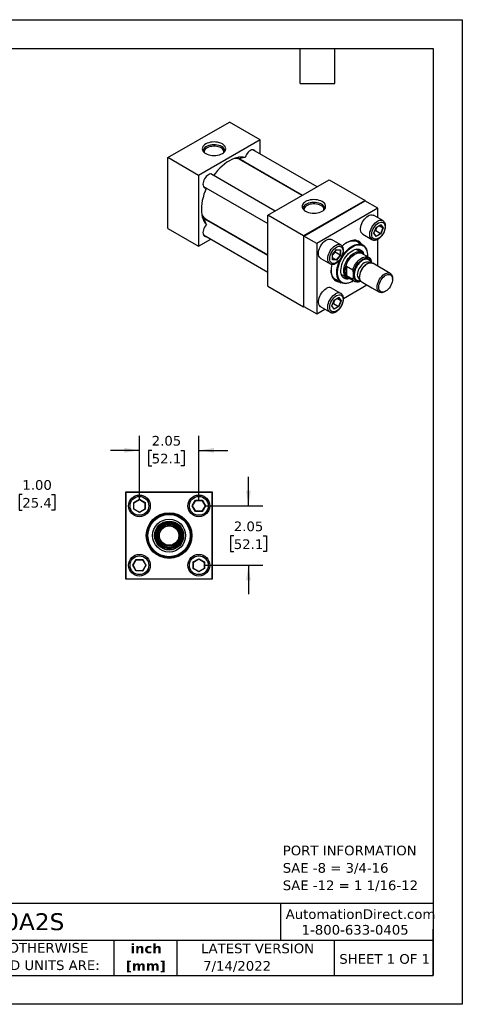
# Model space of a CAD drawing. Header units: inches. Extents: x 0 to 44, y 0 to 34.
# Tile 3 of 3: x 28.7 to 44, y 0 to 34. Entities that reach past the tile are written whole.
import ezdxf

# ---------------------------------------------------------------- set-up
doc = ezdxf.new("R2010")
doc.units = ezdxf.units.IN
doc.header["$LTSCALE"] = 4
doc.header["$MEASUREMENT"] = 0
doc.linetypes.add('SLD-Solid', pattern=[0])
doc.layers.add('DIMENSIONS', color=140, linetype='SLD-Solid', lineweight=25)
doc.layers.add('TEXT', color=140, linetype='SLD-Solid', lineweight=25)
doc.styles.add('SLDTEXTSTYLE0', font='VERDANA.TTF')
doc.styles.add('SLDTEXTSTYLE1', font='VERDANAB.TTF')
doc.dimstyles.new('SLDDIMSTYLE2', dxfattribs={"dimtxt": 0.339844, "dimasz": 0.52, "dimexe": 0, "dimexo": 0.0625, "dimgap": 0.084961, "dimtad": 0, "dimtih": 1, "dimtoh": 1, "dimrnd": 1e-09, "dimzin": 12, "dimdsep": 46, "dimtxsty": 'SLDTEXTSTYLE0', "dimsah": 1, "dimcen": 0.09, "dimadec": 0, "dimazin": 3, "dimtfac": 1, "dimtmove": 0, "dimatfit": 0, "dimfxl": 0, "dimfrac": 2, "dimtolj": 1, "dimtzin": 12, "dimarcsym": 0})
doc.dimstyles.new('SLDDIMSTYLE3', dxfattribs={"dimtxt": 0.339844, "dimasz": 0.52, "dimexe": 0, "dimexo": 0.0625, "dimgap": 0.084961, "dimtad": 0, "dimtih": 1, "dimtoh": 1, "dimrnd": 1e-09, "dimzin": 4, "dimdsep": 46, "dimtxsty": 'SLDTEXTSTYLE0', "dimsah": 1, "dimcen": 0.09, "dimadec": 0, "dimazin": 1, "dimtfac": 1, "dimtmove": 0, "dimatfit": 0, "dimfxl": 0, "dimfrac": 2, "dimtolj": 1, "dimtzin": 12, "dimarcsym": 0})

# ---------------------------------------------------------------- blocks, each defined once
blk = doc.blocks.new('SW_NOTE_0')
at = {"layer": 'TEXT', "color": 0, "char_height": 0.33333, "attachment_point": 1, "style": 'SLDTEXTSTYLE0'}
for s, insert in [('PORT INFORMATION', (0, 0.423)), ('SAE -8 = 3/4-16', (0, -0.179)), ('SAE -12 = 1 1/16-12', (0, -0.78))]:
    blk.add_mtext(s, dxfattribs=dict(at, insert=insert))
blk = doc.blocks.new('SW_NOTE_0_1')
at = {"layer": 'TEXT', "color": 0, "char_height": 0.3333, "attachment_point": 2, "style": 'SLDTEXTSTYLE1'}
for s, insert in [('inch', (0.5, 0.423)), ('[mm]', (0.489, -0.179))]:
    blk.add_mtext(s, dxfattribs=dict(at, insert=insert))
blk = doc.blocks.new('SW_NOTE_0_2')
at = {"layer": 'TEXT', "color": 0, "char_height": 0.33333, "attachment_point": 1, "style": 'SLDTEXTSTYLE0'}
for s, insert in [('UNLESS OTHERWISE ', (0, 0.423)), ('SPECIFIED UNITS ARE:', (0, -0.179))]:
    blk.add_mtext(s, dxfattribs=dict(at, insert=insert))
blk = doc.blocks.new('_D_4')
at = {"layer": 'DIMENSIONS'}
for p, q in [((28.204, 17.602), (27.204, 17.602)), ((27.204, 17.602), (27.204, 16.687)), ((28.817, 17.602), (28.703, 17.602)), ((28.703, 17.602), (28.703, 17.062)), ((29.827, 17.602), (29.941, 17.602)), ((29.941, 17.602), (29.941, 17.062)), ((28.703, 17.062), (28.817, 17.062)), ((29.941, 17.062), (29.827, 17.062)), ((22.39, 16.687), (25.189, 16.687)), ((25.429, 16.687), (27.704, 16.687)), ((22.39, 15.687), (25.189, 15.687)), ((25.429, 15.687), (27.704, 15.687)), ((27.204, 15.687), (27.204, 14.687))]:
    blk.add_line(p, q, dxfattribs=at)
for points in [[(27.204, 16.687), (27.284, 17.207), (27.124, 17.207)], [(27.204, 15.687), (27.124, 15.167), (27.284, 15.167)]]:
    blk.add_solid(points, dxfattribs=at)
at = {"layer": 'DIMENSIONS', "char_height": 0.3333, "attachment_point": 1, "style": 'SLDTEXTSTYLE0'}
for s, insert in [('1.00', (28.817, 18.101)), ('25.4', (28.817, 17.485))]:
    blk.add_mtext(s, dxfattribs=dict(at, insert=insert))
blk = doc.blocks.new('_D_6')
at = {"layer": 'DIMENSIONS'}
for p, q in [((32.858, 17.412), (32.858, 19.629)), ((34.908, 17.412), (34.908, 19.629)), ((32.858, 19.129), (31.858, 19.129)), ((33.282, 19.129), (33.168, 19.129)), ((33.168, 19.129), (33.168, 18.589)), ((34.292, 19.129), (34.406, 19.129)), ((34.406, 19.129), (34.406, 18.589)), ((34.908, 19.129), (35.908, 19.129)), ((33.168, 18.589), (33.282, 18.589)), ((34.406, 18.589), (34.292, 18.589))]:
    blk.add_line(p, q, dxfattribs=at)
for points in [[(32.858, 19.129), (32.338, 19.209), (32.338, 19.049)], [(34.908, 19.129), (35.428, 19.049), (35.428, 19.209)]]:
    blk.add_solid(points, dxfattribs=at)
at = {"layer": 'DIMENSIONS', "char_height": 0.3333, "attachment_point": 1, "style": 'SLDTEXTSTYLE0'}
for s, insert in [('2.05', (33.282, 19.628)), ('52.1', (33.282, 19.012))]:
    blk.add_mtext(s, dxfattribs=dict(at, insert=insert))
blk = doc.blocks.new('_D_7')
at = {"layer": 'DIMENSIONS'}
for p, q in [((36.62, 17.212), (36.62, 18.212)), ((35.108, 17.212), (37.12, 17.212)), ((36.115, 16.172), (36.001, 16.172)), ((36.001, 16.172), (36.001, 15.632)), ((37.125, 16.172), (37.239, 16.172)), ((37.239, 16.172), (37.239, 15.632)), ((36.001, 15.632), (36.115, 15.632)), ((37.239, 15.632), (37.125, 15.632)), ((35.108, 15.162), (37.12, 15.162)), ((36.62, 15.162), (36.62, 14.162))]:
    blk.add_line(p, q, dxfattribs=at)
for points in [[(36.62, 17.212), (36.7, 17.732), (36.54, 17.732)], [(36.62, 15.162), (36.54, 14.642), (36.7, 14.642)]]:
    blk.add_solid(points, dxfattribs=at)
at = {"layer": 'DIMENSIONS', "char_height": 0.3333, "attachment_point": 1, "style": 'SLDTEXTSTYLE0'}
for s, insert in [('2.05', (36.115, 16.672)), ('52.1', (36.115, 16.056))]:
    blk.add_mtext(s, dxfattribs=dict(at, insert=insert))

msp = doc.modelspace()

# ---------------------------------------------------------------- linework, layer by layer
at = {"color": 7, "linetype": 'SLD-Solid'}
for p, q in [((0, 34), (44, 34)), ((44, 34), (44, 0)), ((44, 0), (0, 0))]:
    msp.add_line(p, q, dxfattribs=at)
for p, q in [((33.842, 29.237), (35.963, 30.462)), ((37.024, 29.849), (35.963, 30.462)), ((37.024, 29.849), (34.902, 28.625)), ((37.024, 29.362), (37.024, 29.849)), ((38.988, 28.228), (36.768, 29.51)), ((33.842, 26.787), (33.842, 29.237)), ((34.902, 28.625), (33.842, 29.237)), ((36.333, 29.184), (38.488, 27.94)), ((38.476, 27.933), (36.358, 29.155)), ((36.457, 29.098), (36.416, 29.136)), ((34.902, 28.625), (34.902, 26.175)), ((37.539, 27.391), (35.319, 28.673)), ((36.895, 28.846), (36.89, 28.862)), ((37.024, 28.771), (37.024, 28.785)), ((35.069, 28.24), (37.289, 26.958)), ((37.289, 27.247), (39.41, 28.472)), ((39.41, 28.472), (40.648, 27.757)), ((40.648, 27.757), (38.526, 26.533)), ((38.533, 26.529), (40.64, 27.745)), ((41.082, 27.49), (40.64, 27.745)), ((40.648, 27.741), (40.648, 27.757)), ((37.289, 24.798), (37.289, 27.247)), ((38.526, 26.533), (37.289, 27.247)), ((41.082, 27.49), (38.975, 26.274)), ((41.259, 27.062), (40.941, 27.245)), ((41.082, 27.164), (41.082, 27.49)), ((37.289, 25.862), (35.134, 27.106)), ((35.171, 27.099), (37.289, 25.876)), ((35.216, 27.058), (35.27, 27.041)), ((41.027, 26.83), (41.187, 26.922)), ((41.028, 26.828), (41.183, 26.917)), ((41.255, 26.808), (41.124, 26.883)), ((41.179, 26.915), (41.255, 26.808)), ((41.187, 26.922), (41.267, 26.809)), ((33.842, 26.787), (34.902, 26.175)), ((35.069, 26.566), (37.289, 25.285)), ((35.69, 26.785), (35.707, 26.789)), ((35.824, 26.707), (35.836, 26.714)), ((38.526, 26.533), (38.526, 24.083)), ((38.975, 26.274), (38.533, 26.529)), ((38.533, 24.095), (38.533, 26.529)), ((40.566, 26.596), (40.884, 26.412)), ((40.947, 26.624), (41.027, 26.83)), ((41.027, 26.511), (40.947, 26.624)), ((40.95, 26.627), (41.028, 26.828)), ((41.027, 26.521), (40.951, 26.629)), ((41.011, 26.708), (40.977, 26.695)), ((41.178, 26.611), (41.011, 26.708)), ((41.178, 26.611), (41.025, 26.523)), ((41.187, 26.603), (41.027, 26.511)), ((41.255, 26.808), (41.178, 26.611)), ((41.267, 26.809), (41.187, 26.603)), ((34.902, 26.175), (35.324, 26.419)), ((38.975, 26.274), (38.975, 23.84)), ((39.81, 26.225), (39.492, 26.409)), ((40.571, 26.218), (40.327, 26.359)), ((40.884, 26.412), (40.882, 26.414)), ((41.082, 25.49), (41.082, 26.421)), ((39.519, 25.892), (39.658, 26.064)), ((39.519, 25.708), (39.519, 25.892)), ((39.522, 25.892), (39.656, 26.06)), ((39.522, 25.714), (39.522, 25.893)), ((39.611, 26.003), (39.617, 25.968)), ((39.784, 25.871), (39.617, 25.968)), ((39.784, 25.871), (39.652, 25.706)), ((39.655, 26.059), (39.787, 26.047)), ((39.658, 26.064), (39.796, 26.052)), ((39.796, 25.867), (39.658, 25.695)), ((39.784, 26.047), (39.784, 25.871)), ((39.796, 26.052), (39.796, 25.867)), ((40.513, 25.963), (40.326, 26.071)), ((40.773, 25.794), (40.536, 25.931)), ((40.726, 25.858), (40.726, 25.874)), ((39.117, 25.759), (39.435, 25.575)), ((39.658, 25.695), (39.519, 25.708)), ((39.652, 25.706), (39.522, 25.781)), ((39.652, 25.706), (39.522, 25.718)), ((40.722, 25.571), (40.692, 25.554)), ((40.801, 25.603), (40.778, 25.616)), ((41.514, 25.241), (40.91, 25.59)), ((39.826, 25.205), (40.013, 25.097)), ((39.963, 25.222), (39.963, 25.419)), ((40.007, 25.49), (40.222, 25.366)), ((40.007, 25.49), (40.007, 25.152)), ((40.25, 25.116), (40.25, 25.245)), ((39.577, 25.06), (39.822, 24.919)), ((39.901, 24.375), (40.707, 24.84)), ((40.222, 25.027), (40.007, 25.152)), ((40.052, 25.093), (40.289, 24.956)), ((40.196, 24.957), (40.211, 24.965)), ((40.446, 25.041), (40.469, 25.028)), ((40.457, 25.147), (40.457, 25.112)), ((40.535, 24.94), (41.139, 24.591)), ((40.566, 24.922), (40.561, 24.925)), ((40.566, 24.922), (40.884, 24.738)), ((41.592, 25.037), (41.592, 25.069)), ((37.289, 24.798), (38.526, 24.083)), ((39.81, 24.551), (39.492, 24.735)), ((39.81, 24.551), (39.812, 24.549)), ((40.884, 24.738), (40.88, 24.741)), ((41.327, 24.61), (41.355, 24.626)), ((39.498, 24.114), (39.578, 24.319)), ((39.501, 24.116), (39.579, 24.317)), ((39.561, 24.197), (39.527, 24.185)), ((39.561, 24.197), (39.729, 24.1)), ((39.578, 24.319), (39.737, 24.411)), ((39.578, 24.317), (39.733, 24.406)), ((39.805, 24.297), (39.675, 24.373)), ((39.805, 24.297), (39.729, 24.1)), ((39.73, 24.404), (39.805, 24.297)), ((39.737, 24.411), (39.817, 24.298)), ((39.817, 24.298), (39.737, 24.092)), ((38.526, 24.083), (38.54, 24.091)), ((38.533, 24.095), (38.975, 23.84)), ((38.975, 23.84), (39.258, 24.003)), ((39.117, 24.085), (39.435, 23.901)), ((39.578, 24), (39.498, 24.114)), ((39.577, 24.01), (39.501, 24.118)), ((39.729, 24.1), (39.576, 24.012)), ((39.737, 24.092), (39.578, 24)), ((32.383, 17.687), (32.383, 14.687)), ((35.383, 17.687), (32.383, 17.687)), ((35.383, 14.687), (35.383, 17.687)), ((32.393, 17.677), (32.393, 14.697)), ((35.373, 17.677), (32.393, 17.677)), ((32.662, 17.325), (32.858, 17.438)), ((32.67, 17.32), (32.858, 17.428)), ((32.858, 17.438), (33.053, 17.325)), ((32.858, 17.438), (32.858, 17.428)), ((32.858, 17.428), (33.045, 17.32)), ((34.682, 17.212), (34.795, 17.407)), ((34.691, 17.212), (34.8, 17.399)), ((34.795, 17.407), (35.021, 17.407)), ((34.8, 17.399), (34.795, 17.407)), ((34.8, 17.399), (35.016, 17.399)), ((35.021, 17.407), (35.016, 17.399)), ((35.016, 17.399), (35.124, 17.212)), ((35.021, 17.407), (35.134, 17.212)), ((35.373, 14.697), (35.373, 17.677)), ((32.662, 17.099), (32.662, 17.325)), ((32.662, 17.325), (32.67, 17.32)), ((32.67, 17.103), (32.662, 17.099)), ((32.858, 16.986), (32.662, 17.099)), ((32.67, 17.103), (32.67, 17.32)), ((32.858, 16.995), (32.67, 17.103)), ((33.045, 17.103), (32.858, 16.995)), ((33.053, 17.099), (32.858, 16.986)), ((33.053, 17.325), (33.045, 17.32)), ((33.045, 17.32), (33.045, 17.103)), ((33.053, 17.099), (33.045, 17.103)), ((33.053, 17.325), (33.053, 17.099)), ((34.795, 17.016), (34.682, 17.212)), ((34.682, 17.212), (34.691, 17.212)), ((34.8, 17.024), (34.691, 17.212)), ((34.795, 17.016), (34.8, 17.024)), ((35.021, 17.016), (34.795, 17.016)), ((35.016, 17.024), (34.8, 17.024)), ((35.124, 17.212), (35.016, 17.024)), ((35.021, 17.016), (35.016, 17.024)), ((35.134, 17.212), (35.021, 17.016)), ((35.134, 17.212), (35.124, 17.212)), ((32.858, 16.986), (32.858, 16.995)), ((33.414, 16.066), (33.414, 16.307)), ((33.445, 16.108), (33.445, 16.266)), ((34.32, 16.266), (34.32, 16.108)), ((34.352, 16.307), (34.352, 16.066)), ((32.632, 15.162), (32.745, 15.357)), ((32.641, 15.162), (32.75, 15.349)), ((32.745, 15.357), (32.971, 15.357)), ((32.745, 15.357), (32.75, 15.349)), ((32.75, 15.349), (32.966, 15.349)), ((32.971, 15.357), (32.966, 15.349)), ((32.966, 15.349), (33.074, 15.162)), ((32.971, 15.357), (33.084, 15.162)), ((34.712, 15.275), (34.908, 15.388)), ((34.72, 15.27), (34.908, 15.378)), ((34.908, 15.388), (35.103, 15.275)), ((34.908, 15.388), (34.908, 15.378)), ((34.908, 15.378), (35.095, 15.27)), ((32.745, 14.966), (32.632, 15.162)), ((32.632, 15.162), (32.641, 15.162)), ((32.75, 14.974), (32.641, 15.162)), ((32.745, 14.966), (32.75, 14.974)), ((32.971, 14.966), (32.745, 14.966)), ((32.966, 14.974), (32.75, 14.974)), ((33.074, 15.162), (32.966, 14.974)), ((32.966, 14.974), (32.971, 14.966)), ((33.084, 15.162), (32.971, 14.966)), ((33.084, 15.162), (33.074, 15.162)), ((34.712, 15.049), (34.712, 15.275)), ((34.712, 15.275), (34.72, 15.27)), ((34.712, 15.049), (34.72, 15.053)), ((34.908, 14.936), (34.712, 15.049)), ((34.72, 15.053), (34.72, 15.27)), ((34.908, 14.945), (34.72, 15.053)), ((35.095, 15.053), (34.908, 14.945)), ((35.103, 15.049), (34.908, 14.936)), ((35.095, 15.27), (35.103, 15.275)), ((35.095, 15.27), (35.095, 15.053)), ((35.103, 15.049), (35.095, 15.053)), ((35.103, 15.275), (35.103, 15.049)), ((32.383, 14.687), (35.383, 14.687)), ((32.393, 14.697), (35.373, 14.697)), ((34.908, 14.936), (34.908, 14.945))]:
    msp.add_line(p, q)
at = {"flags": 128}
for points in [[(35.72, 29.709), (35.671, 29.733), (35.617, 29.752), (35.558, 29.766), (35.496, 29.774), (35.433, 29.777), (35.369, 29.774), (35.307, 29.766), (35.249, 29.752), (35.194, 29.733), (35.146, 29.709), (35.105, 29.681), (35.071, 29.65), (35.047, 29.616), (35.032, 29.58), (35.027, 29.543), (35.032, 29.507), (35.047, 29.471), (35.071, 29.437), (35.105, 29.406), (35.146, 29.378), (35.194, 29.354), (35.249, 29.335), (35.307, 29.321), (35.369, 29.312), (35.433, 29.309), (35.496, 29.312), (35.558, 29.321), (35.617, 29.335), (35.671, 29.354), (35.72, 29.378), (35.761, 29.406), (35.794, 29.437), (35.818, 29.471), (35.833, 29.507), (35.838, 29.543), (35.833, 29.58), (35.818, 29.616), (35.794, 29.65), (35.761, 29.681), (35.72, 29.709)], [(35.701, 29.616), (35.654, 29.639), (35.602, 29.657), (35.545, 29.67), (35.486, 29.678), (35.425, 29.68), (35.365, 29.677), (35.306, 29.668), (35.25, 29.653), (35.199, 29.634), (35.154, 29.61), (35.117, 29.582), (35.087, 29.551), (35.067, 29.518), (35.056, 29.484), (35.054, 29.46)], [(35.676, 29.573), (35.631, 29.595), (35.581, 29.612), (35.526, 29.624), (35.469, 29.63), (35.411, 29.631), (35.353, 29.626), (35.298, 29.616), (35.246, 29.6), (35.2, 29.579), (35.161, 29.554), (35.129, 29.526), (35.106, 29.495), (35.093, 29.462), (35.089, 29.429), (35.09, 29.418)], [(36.513, 29.247), (36.443, 29.258), (36.368, 29.259), (36.291, 29.251), (36.211, 29.234), (36.13, 29.207), (36.047, 29.172), (35.963, 29.128), (35.88, 29.075), (35.797, 29.015), (35.715, 28.947), (35.635, 28.872), (35.558, 28.791), (35.484, 28.704), (35.417, 28.617)], [(36.858, 29.458), (36.844, 29.478), (36.821, 29.498), (36.792, 29.508), (36.759, 29.509), (36.724, 29.501), (36.687, 29.484), (36.65, 29.458), (36.615, 29.425), (36.582, 29.385), (36.554, 29.342), (36.53, 29.295), (36.513, 29.247)], [(35.408, 28.622), (35.396, 28.64), (35.373, 28.66), (35.344, 28.671), (35.312, 28.673), (35.276, 28.665), (35.239, 28.648), (35.203, 28.623), (35.167, 28.59), (35.134, 28.551), (35.106, 28.507), (35.082, 28.461), (35.065, 28.413), (35.054, 28.366), (35.051, 28.321), (35.054, 28.281), (35.066, 28.246), (35.083, 28.219), (35.107, 28.2), (35.136, 28.19), (35.158, 28.188)], [(35.167, 28.184), (35.124, 28.082), (35.086, 27.974), (35.054, 27.866), (35.029, 27.76), (35.011, 27.655), (35.001, 27.553), (34.997, 27.455), (35.001, 27.36), (35.011, 27.271), (35.029, 27.187), (35.054, 27.109), (35.086, 27.038), (35.124, 26.974), (35.169, 26.918)], [(39.166, 27.719), (39.118, 27.743), (39.064, 27.762), (39.005, 27.776), (38.943, 27.785), (38.88, 27.787), (38.816, 27.785), (38.754, 27.776), (38.696, 27.762), (38.641, 27.743), (38.593, 27.719), (38.552, 27.691), (38.518, 27.66), (38.494, 27.626), (38.479, 27.59), (38.474, 27.553), (38.479, 27.517), (38.494, 27.481), (38.518, 27.447), (38.552, 27.416), (38.593, 27.388), (38.641, 27.364), (38.696, 27.345), (38.754, 27.331), (38.816, 27.322), (38.88, 27.319), (38.943, 27.322), (39.005, 27.331), (39.064, 27.345), (39.118, 27.364), (39.166, 27.388), (39.208, 27.416), (39.241, 27.447), (39.265, 27.481), (39.28, 27.517), (39.285, 27.553), (39.28, 27.59), (39.265, 27.626), (39.241, 27.66), (39.208, 27.691), (39.166, 27.719)], [(39.148, 27.626), (39.101, 27.649), (39.049, 27.667), (38.992, 27.68), (38.933, 27.688), (38.872, 27.69), (38.811, 27.687), (38.753, 27.678), (38.697, 27.663), (38.646, 27.644), (38.601, 27.62), (38.564, 27.592), (38.534, 27.561), (38.514, 27.528), (38.503, 27.494), (38.501, 27.47)], [(39.123, 27.583), (39.078, 27.605), (39.028, 27.622), (38.973, 27.634), (38.916, 27.64), (38.858, 27.641), (38.8, 27.636), (38.745, 27.626), (38.693, 27.61), (38.647, 27.589), (38.608, 27.565), (38.576, 27.536), (38.553, 27.505), (38.54, 27.473), (38.536, 27.439), (38.537, 27.428)], [(40.566, 26.596), (40.558, 26.601), (40.532, 26.625), (40.511, 26.657), (40.497, 26.697), (40.489, 26.743), (40.489, 26.793), (40.497, 26.847), (40.511, 26.903), (40.532, 26.96), (40.558, 27.015), (40.591, 27.068), (40.627, 27.117), (40.667, 27.16), (40.71, 27.197), (40.754, 27.227), (40.797, 27.248), (40.84, 27.26), (40.88, 27.263), (40.916, 27.256), (40.941, 27.245)], [(35.169, 26.918), (35.136, 26.88), (35.107, 26.836), (35.083, 26.79), (35.066, 26.742), (35.054, 26.695), (35.051, 26.65), (35.054, 26.609), (35.065, 26.574), (35.082, 26.547), (35.106, 26.527), (35.134, 26.516), (35.158, 26.515)], [(40.882, 26.414), (40.877, 26.417), (40.85, 26.441), (40.829, 26.474), (40.815, 26.513), (40.808, 26.559), (40.808, 26.61), (40.815, 26.664), (40.829, 26.72), (40.85, 26.776), (40.877, 26.832), (40.909, 26.884), (40.946, 26.933), (40.986, 26.977), (41.028, 27.014), (41.072, 27.043), (41.115, 27.064), (41.158, 27.076), (41.198, 27.079), (41.235, 27.073), (41.258, 27.062)], [(39.117, 25.759), (39.095, 25.775), (39.071, 25.803), (39.053, 25.84), (39.042, 25.882), (39.039, 25.931), (39.042, 25.983), (39.053, 26.038), (39.071, 26.095), (39.095, 26.151), (39.124, 26.205), (39.159, 26.256), (39.198, 26.303), (39.239, 26.343), (39.282, 26.376), (39.326, 26.402), (39.369, 26.418), (39.411, 26.426), (39.449, 26.424), (39.484, 26.413), (39.492, 26.409)], [(39.435, 25.575), (39.413, 25.591), (39.389, 25.62), (39.371, 25.656), (39.361, 25.699), (39.357, 25.747), (39.361, 25.799), (39.371, 25.855), (39.389, 25.911), (39.413, 25.967), (39.443, 26.022), (39.477, 26.073), (39.516, 26.119), (39.557, 26.159), (39.6, 26.193), (39.644, 26.218), (39.687, 26.234), (39.729, 26.242), (39.767, 26.24), (39.802, 26.229), (39.81, 26.225)], [(39.855, 25.839), (39.885, 25.884), (39.936, 25.951), (39.99, 26.013), (40.047, 26.069), (40.106, 26.119), (40.166, 26.162), (40.227, 26.197), (40.287, 26.224), (40.346, 26.242), (40.403, 26.251), (40.457, 26.252), (40.508, 26.243), (40.555, 26.226), (40.597, 26.2), (40.634, 26.166), (40.665, 26.125), (40.69, 26.076), (40.709, 26.02), (40.721, 25.958), (40.726, 25.892), (40.726, 25.874)], [(40.526, 26.244), (40.501, 26.28), (40.465, 26.318), (40.423, 26.348), (40.376, 26.369), (40.325, 26.382), (40.271, 26.385), (40.213, 26.379), (40.153, 26.365), (40.091, 26.341), (40.029, 26.309), (39.966, 26.269), (39.905, 26.221), (39.86, 26.181)], [(40.018, 26.302), (40.068, 26.328), (40.128, 26.35), (40.187, 26.364), (40.243, 26.369), (40.296, 26.365), (40.346, 26.352), (40.391, 26.331), (40.431, 26.3), (40.437, 26.295)], [(40.211, 26.156), (40.27, 26.186), (40.329, 26.209), (40.387, 26.222), (40.442, 26.226), (40.494, 26.222), (40.542, 26.208), (40.586, 26.186), (40.624, 26.155), (40.657, 26.116), (40.684, 26.07), (40.705, 26.016), (40.719, 25.957), (40.725, 25.892), (40.725, 25.823), (40.725, 25.822)], [(40.241, 24.984), (40.211, 24.965), (40.151, 24.934), (40.092, 24.912), (40.034, 24.899), (39.979, 24.894), (39.927, 24.899), (39.879, 24.913), (39.835, 24.935), (39.797, 24.966), (39.764, 25.005), (39.737, 25.051), (39.716, 25.104), (39.703, 25.164), (39.696, 25.228), (39.696, 25.298), (39.703, 25.37), (39.716, 25.446), (39.737, 25.523), (39.764, 25.6), (39.797, 25.677), (39.835, 25.752), (39.879, 25.825), (39.927, 25.894), (39.979, 25.959), (40.034, 26.018), (40.092, 26.071), (40.151, 26.117), (40.211, 26.156), (40.211, 26.156)], [(40.117, 25.056), (40.105, 25.052), (40.054, 25.043), (40.006, 25.044), (39.962, 25.053), (39.922, 25.072), (39.887, 25.099), (39.859, 25.134), (39.836, 25.178), (39.82, 25.228), (39.811, 25.283), (39.809, 25.344), (39.815, 25.409), (39.827, 25.476), (39.847, 25.545), (39.872, 25.614), (39.904, 25.683), (39.941, 25.749), (39.983, 25.811), (40.03, 25.869), (40.079, 25.922), (40.131, 25.968), (40.184, 26.007), (40.237, 26.038), (40.29, 26.061), (40.342, 26.074), (40.392, 26.078), (40.438, 26.073), (40.48, 26.059), (40.517, 26.036), (40.549, 26.005), (40.575, 25.965), (40.594, 25.919), (40.601, 25.894)], [(39.909, 25.326), (39.913, 25.386), (39.924, 25.449), (39.941, 25.514), (39.965, 25.579), (39.996, 25.643), (40.031, 25.705), (40.072, 25.763), (40.116, 25.817), (40.163, 25.864), (40.213, 25.905), (40.263, 25.938), (40.313, 25.963), (40.362, 25.979), (40.41, 25.986), (40.454, 25.984), (40.494, 25.972), (40.53, 25.952), (40.56, 25.922), (40.569, 25.911)], [(39.963, 25.419), (39.979, 25.483), (40.001, 25.548), (40.03, 25.612), (40.065, 25.674), (40.105, 25.732), (40.148, 25.786), (40.195, 25.833), (40.244, 25.874), (40.294, 25.907), (40.344, 25.932), (40.393, 25.948), (40.44, 25.954), (40.483, 25.951), (40.523, 25.938), (40.536, 25.931)], [(40.483, 25.98), (40.48, 26.025), (40.476, 26.056)], [(39.498, 25.555), (39.485, 25.495), (39.475, 25.417), (39.471, 25.343), (39.475, 25.273), (39.485, 25.208), (39.503, 25.149), (39.526, 25.096), (39.557, 25.05), (39.593, 25.012), (39.635, 24.982), (39.681, 24.961), (39.732, 24.949), (39.777, 24.945)], [(40.196, 24.956), (40.136, 24.926), (40.076, 24.903), (40.018, 24.889), (39.963, 24.884), (39.91, 24.888), (39.861, 24.901), (39.816, 24.923), (39.777, 24.952), (39.743, 24.99), (39.714, 25.036), (39.692, 25.088), (39.677, 25.147), (39.668, 25.211), (39.667, 25.28), (39.672, 25.353), (39.684, 25.428), (39.703, 25.505), (39.728, 25.583), (39.759, 25.661), (39.788, 25.722)], [(40.222, 25.366), (40.247, 25.432), (40.279, 25.497), (40.317, 25.559), (40.359, 25.617), (40.406, 25.67), (40.455, 25.716), (40.506, 25.754), (40.557, 25.784), (40.608, 25.805), (40.657, 25.815), (40.703, 25.816), (40.746, 25.807), (40.783, 25.788), (40.815, 25.76), (40.841, 25.723)], [(40.25, 25.245), (40.262, 25.307), (40.282, 25.369), (40.308, 25.432), (40.34, 25.492), (40.377, 25.55), (40.418, 25.603), (40.463, 25.65), (40.511, 25.69), (40.559, 25.722), (40.608, 25.746), (40.655, 25.76), (40.7, 25.765), (40.741, 25.76), (40.779, 25.746), (40.811, 25.722), (40.837, 25.69), (40.856, 25.65), (40.868, 25.602)], [(40.779, 25.615), (40.763, 25.623), (40.73, 25.631), (40.692, 25.63), (40.653, 25.619), (40.612, 25.6), (40.571, 25.572), (40.532, 25.537), (40.495, 25.495), (40.461, 25.449), (40.432, 25.399), (40.409, 25.347), (40.392, 25.294), (40.381, 25.242), (40.377, 25.193)], [(40.535, 24.94), (40.513, 24.956), (40.489, 24.985), (40.471, 25.021), (40.461, 25.064), (40.457, 25.112), (40.461, 25.164), (40.471, 25.22), (40.489, 25.276), (40.513, 25.332), (40.543, 25.387), (40.577, 25.438), (40.616, 25.484), (40.657, 25.524), (40.7, 25.557), (40.744, 25.583), (40.787, 25.599), (40.829, 25.607), (40.867, 25.605), (40.902, 25.594), (40.91, 25.59)], [(39.687, 24.997), (39.645, 25.013), (39.602, 25.039), (39.565, 25.073), (39.533, 25.116), (39.508, 25.165), (39.489, 25.222), (39.477, 25.284), (39.471, 25.351), (39.471, 25.356)], [(40.086, 25.074), (40.072, 25.076), (40.031, 25.088), (39.996, 25.108), (39.965, 25.138), (39.941, 25.175), (39.924, 25.219), (39.913, 25.27), (39.909, 25.326)], [(41.062, 24.763), (41.065, 24.815), (41.076, 24.871), (41.094, 24.927), (41.118, 24.983), (41.147, 25.037), (41.182, 25.088), (41.22, 25.135), (41.262, 25.175), (41.305, 25.208), (41.349, 25.234), (41.392, 25.25), (41.433, 25.258), (41.472, 25.256), (41.506, 25.245), (41.536, 25.225), (41.56, 25.196), (41.578, 25.16), (41.588, 25.117), (41.592, 25.069), (41.592, 25.069)], [(41.117, 24.763), (41.121, 24.812), (41.132, 24.865), (41.149, 24.918), (41.173, 24.971), (41.202, 25.022), (41.236, 25.069), (41.273, 25.11), (41.313, 25.146), (41.355, 25.174), (41.396, 25.193), (41.436, 25.204), (41.473, 25.206), (41.507, 25.198), (41.536, 25.181), (41.56, 25.155), (41.578, 25.122), (41.588, 25.082), (41.592, 25.037), (41.588, 24.987), (41.578, 24.935), (41.56, 24.881), (41.536, 24.829), (41.507, 24.778), (41.473, 24.731), (41.436, 24.689), (41.396, 24.654), (41.355, 24.626), (41.313, 24.606), (41.273, 24.595), (41.236, 24.594), (41.202, 24.602), (41.173, 24.619), (41.149, 24.644), (41.132, 24.677), (41.121, 24.717), (41.117, 24.763)], [(39.914, 25.083), (39.943, 25.094), (39.984, 25.114)], [(40.504, 24.965), (40.455, 24.946), (40.406, 24.935), (40.359, 24.934), (40.317, 24.943), (40.279, 24.962), (40.247, 24.991), (40.222, 25.027)], [(39.117, 24.085), (39.109, 24.09), (39.082, 24.114), (39.061, 24.147), (39.047, 24.186), (39.04, 24.232), (39.04, 24.283), (39.047, 24.337), (39.061, 24.393), (39.082, 24.449), (39.109, 24.505), (39.141, 24.557), (39.178, 24.606), (39.218, 24.65), (39.26, 24.687), (39.304, 24.716)], [(39.436, 23.901), (39.427, 23.906), (39.4, 23.931), (39.379, 23.963), (39.365, 24.003), (39.358, 24.048), (39.358, 24.099), (39.365, 24.153), (39.379, 24.209), (39.4, 24.265), (39.427, 24.321), (39.459, 24.374), (39.496, 24.423), (39.536, 24.466), (39.579, 24.503), (39.622, 24.532)], [(41.327, 24.61), (41.305, 24.598), (41.262, 24.581), (41.22, 24.574), (41.182, 24.576), (41.147, 24.587), (41.118, 24.607), (41.094, 24.636), (41.076, 24.672), (41.065, 24.714), (41.062, 24.763)]]:
    msp.add_lwpolyline(points, dxfattribs=at)
for centre, radius in [((32.858, 17.212), 0.375), ((34.908, 17.212), 0.375), ((33.883, 16.187), 0.788), ((33.883, 16.187), 0.758), ((33.883, 16.187), 0.75), ((33.883, 16.187), 0.729), ((33.883, 16.187), 0.568), ((33.883, 16.187), 0.501), ((33.883, 16.187), 0.5), ((33.883, 16.187), 0.375), ((33.883, 16.187), 0.336), ((32.858, 15.162), 0.375), ((34.908, 15.162), 0.375)]:
    msp.add_circle(centre, radius)
for centre, radius, start, end in [((35.62, 29.442), 0.192, 5.2758, 65.3215), ((35.614, 29.424), 0.162, 357.971, 67.4768), ((36.146, 28.778), 0.433, 60.644, 90.7701), ((36.151, 28.779), 0.447, 67.9503, 86.1563), ((36.412, 29.24), 0.104, 206.8885, 225.473), ((36.405, 29.245), 0.105, 255.9177, 273.0683), ((39.061, 27.434), 0.162, 357.971, 67.4768), ((39.067, 27.452), 0.192, 5.2758, 65.3215), ((35.39, 27.469), 0.431, 209.1357, 239.461), ((35.393, 27.466), 0.447, 213.8497, 232.0393), ((35.124, 27.01), 0.104, 74.5167, 93.1037), ((35.117, 27.013), 0.105, 26.9236, 44.0869), ((40.299, 25.878), 0.251, 14.8899, 48.4153), ((40.965, 25.125), 0.508, 122.4821, 177.5233), ((40.405, 25.321), 0.453, 167.446, 192.554), ((40.158, 25.262), 0.199, 191.3798, 237.9463), ((40.54, 25.175), 0.163, 173.541, 234.4442), ((39.979, 25.313), 0.239, 250.7887, 285.9168), ((40.426, 25.129), 0.177, 184.3334, 294.9162), ((39.413, 24.567), 0.185, 65.0996, 126.2109), ((39.732, 24.383), 0.185, 65.0996, 126.2109), ((33.883, 16.187), 0.484, 25.321, 154.679), ((33.883, 16.187), 0.445, 10.2745, 169.7255), ((33.883, 16.187), 0.484, 165.579, 194.421), ((33.883, 16.187), 0.445, 190.2745, 349.7255), ((33.883, 16.187), 0.484, 345.579, 14.421), ((33.883, 16.187), 0.484, 205.321, 334.679)]:
    msp.add_arc(centre, radius, start, end)
for centre, major_axis, ratio, start_param, end_param in [((41.181, 26.925), (0.00197, 0.00892), 0.697855, 3.709862, 4.495341), ((40.942, 26.628), (0.00862, 0.00105), 0.565702, 5.357412, 5.989383), ((41.022, 26.833), (0.00642, -0.0055), 0.218355, 0.076754, 0.708725), ((41.022, 26.514), (0.00197, 0.00892), 0.697855, 4.495341, 5.714916), ((41.181, 26.606), (0.00642, -0.0055), 0.218355, 0.708725, 2.279522), ((41.261, 26.812), (0.00862, 0.00105), 0.565702, 3.786616, 5.357412), ((39.514, 25.895), (0.00798, -0.00281), 0.218224, 5.57449, 6.206482), ((39.652, 26.067), (-0.0034, 0.00799), 0.565779, 3.435482, 4.067474), ((39.79, 25.87), (0.00798, -0.00281), 0.218224, 4.003694, 5.57449), ((39.79, 26.055), (0.00674, 0.00617), 0.697843, 3.709805, 4.929575), ((39.514, 25.711), (0.00674, 0.00617), 0.697843, 4.929575, 5.714973), ((39.652, 25.699), (-0.0034, 0.00799), 0.565779, 4.067474, 5.63827), ((39.572, 24.323), (0.00642, -0.0055), 0.218355, 0.076754, 0.708725), ((39.732, 24.415), (0.00197, 0.00892), 0.697855, 3.709862, 4.495341), ((39.812, 24.301), (0.00862, 0.00105), 0.565702, 3.786616, 5.357412), ((39.492, 24.117), (0.00862, 0.00105), 0.565702, 5.357412, 5.989383), ((39.572, 24.003), (0.00197, 0.00892), 0.697855, 4.495341, 5.714916), ((39.732, 24.095), (0.00642, -0.0055), 0.218355, 0.708725, 2.279522)]:
    msp.add_ellipse(centre, major_axis=major_axis, ratio=ratio, start_param=start_param, end_param=end_param)
for points, knots in [([(36.513, 29.247), (36.491, 29.244), (36.47, 29.24), (36.431, 29.233), (36.412, 29.229), (36.377, 29.22), (36.362, 29.216), (36.341, 29.208), (36.335, 29.205), (36.325, 29.2), (36.321, 29.197), (36.319, 29.193)], [0, 0, 0, 0, 0.25, 0.25, 0.5, 0.5, 0.75, 0.75, 0.875, 0.875, 1, 1, 1, 1]), ([(35.169, 26.918), (35.161, 26.939), (35.153, 26.959), (35.14, 26.997), (35.134, 27.016), (35.124, 27.05), (35.12, 27.066), (35.117, 27.087), (35.116, 27.093), (35.116, 27.105), (35.117, 27.11), (35.118, 27.114)], [0, 0, 0, 0, 0.25, 0.25, 0.5, 0.5, 0.75, 0.75, 0.875, 0.875, 1, 1, 1, 1]), ([(40.877, 26.584), (40.877, 26.654), (40.902, 26.736), (40.988, 26.885), (41.046, 26.947), (41.168, 27.017), (41.227, 27.023), (41.313, 26.973), (41.337, 26.92), (41.337, 26.849)], [0, 0, 0, 0, 0.25, 0.25, 0.5, 0.5, 0.75, 0.75, 1, 1, 1, 1]), ([(41.278, 26.618), (41.287, 26.635), (41.3, 26.659), (41.316, 26.695), (41.327, 26.727), (41.338, 26.764), (41.346, 26.803), (41.351, 26.842), (41.352, 26.881), (41.349, 26.918), (41.341, 26.954), (41.328, 26.988), (41.31, 27.018), (41.287, 27.044), (41.267, 27.056), (41.258, 27.062)], [0, 0, 0, 0, 0.100866, 0.141918, 0.209612, 0.279211, 0.353229, 0.429781, 0.508224, 0.588109, 0.669066, 0.750814, 0.833274, 0.916897, 1, 1, 1, 1]), ([(41.337, 26.849), (41.337, 26.779), (41.313, 26.697), (41.227, 26.548), (41.168, 26.486), (41.046, 26.416), (40.988, 26.41), (40.902, 26.46), (40.877, 26.513), (40.877, 26.584)], [0, 0, 0, 0, 0.25, 0.25, 0.5, 0.5, 0.75, 0.75, 1, 1, 1, 1]), ([(40.881, 26.415), (40.883, 26.413), (40.895, 26.404), (40.921, 26.396), (40.958, 26.389), (40.996, 26.391), (41.035, 26.4), (41.074, 26.415), (41.112, 26.437), (41.148, 26.462), (41.181, 26.492), (41.209, 26.521), (41.232, 26.55), (41.255, 26.581), (41.269, 26.604), (41.278, 26.618)], [0, 0, 0, 0, 0.017456, 0.108369, 0.195098, 0.283791, 0.373788, 0.463651, 0.552114, 0.638094, 0.719971, 0.799643, 0.85747, 0.916801, 1, 1, 1, 1]), ([(41.05, 26.84), (41.044, 26.829), (41.025, 26.788), (41.016, 26.741), (41.011, 26.708)], [0, 0, 0, 0, 0.2763, 1, 1, 1, 1]), ([(39.658, 26.145), (39.719, 26.18), (39.777, 26.186), (39.863, 26.136), (39.887, 26.083), (39.887, 25.942), (39.863, 25.86), (39.777, 25.711), (39.719, 25.649), (39.658, 25.614)], [0, 0, 0, 0, 0.25, 0.25, 0.5, 0.5, 0.75, 0.75, 1, 1, 1, 1]), ([(39.828, 25.781), (39.837, 25.798), (39.85, 25.822), (39.866, 25.859), (39.878, 25.89), (39.889, 25.927), (39.897, 25.966), (39.902, 26.005), (39.903, 26.044), (39.899, 26.082), (39.891, 26.117), (39.878, 26.151), (39.86, 26.181), (39.837, 26.207), (39.819, 26.219), (39.809, 26.225)], [0, 0, 0, 0, 0.101324, 0.142563, 0.210564, 0.280479, 0.354834, 0.431733, 0.510533, 0.59078, 0.672105, 0.754225, 0.837059, 0.921062, 1, 1, 1, 1]), ([(39.658, 25.614), (39.597, 25.579), (39.538, 25.573), (39.452, 25.623), (39.428, 25.677), (39.428, 25.817), (39.452, 25.899), (39.538, 26.048), (39.597, 26.11), (39.658, 26.145)], [0, 0, 0, 0, 0.25, 0.25, 0.5, 0.5, 0.75, 0.75, 1, 1, 1, 1]), ([(39.617, 25.968), (39.602, 25.955), (39.572, 25.93), (39.539, 25.896), (39.526, 25.872), (39.522, 25.865)], [0, 0, 0, 0, 0.406622, 0.822066, 1, 1, 1, 1]), ([(39.435, 25.576), (39.436, 25.575), (39.447, 25.567), (39.472, 25.559), (39.508, 25.552), (39.547, 25.554), (39.586, 25.563), (39.625, 25.578), (39.663, 25.6), (39.698, 25.626), (39.731, 25.655), (39.759, 25.685), (39.783, 25.713), (39.805, 25.744), (39.82, 25.768), (39.828, 25.781)], [0, 0, 0, 0, 0.0080349, 0.0998191, 0.1873803, 0.276923, 0.3677831, 0.4585083, 0.5478195, 0.6346242, 0.7172861, 0.7977217, 0.8561034, 0.9160037, 1, 1, 1, 1]), ([(40.835, 25.606), (40.833, 25.617), (40.825, 25.646), (40.801, 25.682), (40.764, 25.714), (40.718, 25.731), (40.666, 25.732), (40.613, 25.719), (40.559, 25.693), (40.505, 25.657), (40.452, 25.608), (40.4, 25.547), (40.354, 25.477), (40.317, 25.403), (40.29, 25.328), (40.274, 25.257), (40.272, 25.214), (40.271, 25.193)], [0, 0, 0, 0, 0.037466, 0.107814, 0.179654, 0.251494, 0.321841, 0.38938, 0.453102, 0.516825, 0.584364, 0.654711, 0.726551, 0.798391, 0.868738, 0.936278, 1, 1, 1, 1]), ([(39.963, 25.419), (39.964, 25.427), (39.966, 25.435), (39.97, 25.45), (39.973, 25.457), (39.98, 25.471), (39.984, 25.478), (39.991, 25.486), (39.994, 25.488), (40, 25.491), (40.004, 25.492), (40.007, 25.49)], [0, 0, 0, 0, 0.25, 0.25, 0.5, 0.5, 0.75, 0.75, 0.875, 0.875, 1, 1, 1, 1]), ([(40.007, 25.152), (40.004, 25.154), (40, 25.157), (39.994, 25.163), (39.991, 25.166), (39.984, 25.175), (39.98, 25.181), (39.973, 25.193), (39.97, 25.199), (39.966, 25.21), (39.964, 25.216), (39.963, 25.222)], [0, 0, 0, 0, 0.125, 0.125, 0.25, 0.25, 0.5, 0.5, 0.75, 0.75, 1, 1, 1, 1]), ([(40.271, 25.193), (40.272, 25.173), (40.274, 25.133), (40.29, 25.08), (40.317, 25.036), (40.354, 25.004), (40.4, 24.988), (40.445, 24.985), (40.475, 24.994), (40.486, 24.997)], [0, 0, 0, 0, 0.139377, 0.287103, 0.44097, 0.598103, 0.755235, 0.909103, 1, 1, 1, 1]), ([(39.428, 24.073), (39.428, 24.143), (39.452, 24.225), (39.538, 24.374), (39.597, 24.436), (39.719, 24.506), (39.777, 24.512), (39.863, 24.462), (39.887, 24.409), (39.887, 24.338)], [0, 0, 0, 0, 0.25, 0.25, 0.5, 0.5, 0.75, 0.75, 1, 1, 1, 1]), ([(39.828, 24.107), (39.837, 24.124), (39.85, 24.148), (39.866, 24.185), (39.878, 24.216), (39.889, 24.253), (39.897, 24.292), (39.902, 24.331), (39.903, 24.37), (39.899, 24.408), (39.891, 24.444), (39.878, 24.477), (39.86, 24.507), (39.838, 24.532), (39.821, 24.543), (39.813, 24.548)], [0, 0, 0, 0, 0.102345, 0.143999, 0.212686, 0.283305, 0.358409, 0.436083, 0.515677, 0.596733, 0.678877, 0.761824, 0.845493, 0.930342, 1, 1, 1, 1]), ([(39.887, 24.338), (39.887, 24.268), (39.863, 24.187), (39.777, 24.037), (39.719, 23.976), (39.597, 23.905), (39.538, 23.899), (39.452, 23.949), (39.428, 24.003), (39.428, 24.073)], [0, 0, 0, 0, 0.25, 0.25, 0.5, 0.5, 0.75, 0.75, 1, 1, 1, 1]), ([(39.6, 24.33), (39.595, 24.318), (39.575, 24.277), (39.567, 24.231), (39.561, 24.197)], [0, 0, 0, 0, 0.2763, 1, 1, 1, 1]), ([(39.436, 23.901), (39.437, 23.9), (39.447, 23.893), (39.472, 23.885), (39.508, 23.878), (39.547, 23.88), (39.586, 23.889), (39.625, 23.905), (39.663, 23.926), (39.698, 23.952), (39.731, 23.981), (39.759, 24.011), (39.783, 24.039), (39.805, 24.07), (39.82, 24.094), (39.828, 24.107)], [0, 0, 0, 0, 0.003121, 0.09536, 0.183355, 0.273341, 0.364651, 0.455826, 0.54558, 0.632814, 0.715886, 0.79672, 0.855391, 0.915588, 1, 1, 1, 1]), ([(32.858, 16.887), (32.772, 16.887), (32.689, 16.921), (32.567, 17.043), (32.533, 17.126), (32.533, 17.298), (32.567, 17.381), (32.689, 17.503), (32.772, 17.537), (32.858, 17.537)], [0, 0, 0, 0, 0.25, 0.25, 0.5, 0.5, 0.75, 0.75, 1, 1, 1, 1]), ([(32.858, 17.537), (32.944, 17.537), (33.027, 17.503), (33.149, 17.381), (33.183, 17.298), (33.183, 17.126), (33.149, 17.043), (33.027, 16.921), (32.944, 16.887), (32.858, 16.887)], [0, 0, 0, 0, 0.25, 0.25, 0.5, 0.5, 0.75, 0.75, 1, 1, 1, 1]), ([(34.583, 17.212), (34.583, 17.298), (34.617, 17.381), (34.739, 17.503), (34.822, 17.537), (34.994, 17.537), (35.077, 17.503), (35.199, 17.381), (35.233, 17.298), (35.233, 17.212)], [0, 0, 0, 0, 0.25, 0.25, 0.5, 0.5, 0.75, 0.75, 1, 1, 1, 1]), ([(35.233, 17.212), (35.233, 17.126), (35.199, 17.043), (35.077, 16.921), (34.994, 16.887), (34.822, 16.887), (34.739, 16.921), (34.617, 17.043), (34.583, 17.126), (34.583, 17.212)], [0, 0, 0, 0, 0.25, 0.25, 0.5, 0.5, 0.75, 0.75, 1, 1, 1, 1]), ([(33.414, 16.307), (33.416, 16.316), (33.419, 16.324), (33.424, 16.34), (33.427, 16.348), (33.433, 16.364), (33.436, 16.372), (33.44, 16.383), (33.442, 16.386), (33.444, 16.392), (33.445, 16.394), (33.445, 16.394)], [0, 0, 0, 0, 0.25, 0.25, 0.5, 0.5, 0.75, 0.75, 0.875, 0.875, 1, 1, 1, 1]), ([(34.29, 16.187), (34.29, 16.295), (34.247, 16.398), (34.094, 16.551), (33.991, 16.594), (33.775, 16.594), (33.671, 16.551), (33.519, 16.398), (33.476, 16.295), (33.476, 16.187)], [0, 0, 0, 0, 0.25, 0.25, 0.5, 0.5, 0.75, 0.75, 1, 1, 1, 1]), ([(34.32, 16.394), (34.32, 16.394), (34.321, 16.392), (34.324, 16.386), (34.325, 16.383), (34.33, 16.372), (34.333, 16.364), (34.339, 16.349), (34.342, 16.34), (34.347, 16.324), (34.349, 16.316), (34.352, 16.307)], [0, 0, 0, 0, 0.125, 0.125, 0.25, 0.25, 0.5, 0.5, 0.75, 0.75, 1, 1, 1, 1]), ([(33.445, 15.98), (33.445, 15.98), (33.444, 15.982), (33.442, 15.987), (33.44, 15.991), (33.436, 16.001), (33.433, 16.009), (33.427, 16.025), (33.424, 16.033), (33.419, 16.05), (33.416, 16.058), (33.414, 16.066)], [0, 0, 0, 0, 0.125, 0.125, 0.25, 0.25, 0.5, 0.5, 0.75, 0.75, 1, 1, 1, 1]), ([(33.476, 16.187), (33.476, 16.079), (33.519, 15.975), (33.671, 15.823), (33.775, 15.78), (33.991, 15.78), (34.094, 15.823), (34.247, 15.975), (34.29, 16.079), (34.29, 16.187)], [0, 0, 0, 0, 0.25, 0.25, 0.5, 0.5, 0.75, 0.75, 1, 1, 1, 1]), ([(34.352, 16.066), (34.349, 16.058), (34.347, 16.05), (34.342, 16.033), (34.339, 16.025), (34.333, 16.009), (34.33, 16.001), (34.325, 15.991), (34.324, 15.987), (34.321, 15.982), (34.32, 15.98), (34.32, 15.98)], [0, 0, 0, 0, 0.25, 0.25, 0.5, 0.5, 0.75, 0.75, 0.875, 0.875, 1, 1, 1, 1]), ([(32.533, 15.162), (32.533, 15.248), (32.567, 15.331), (32.689, 15.453), (32.772, 15.487), (32.944, 15.487), (33.027, 15.453), (33.149, 15.331), (33.183, 15.248), (33.183, 15.162)], [0, 0, 0, 0, 0.25, 0.25, 0.5, 0.5, 0.75, 0.75, 1, 1, 1, 1]), ([(34.908, 14.837), (34.822, 14.837), (34.739, 14.871), (34.617, 14.993), (34.583, 15.076), (34.583, 15.248), (34.617, 15.331), (34.739, 15.453), (34.822, 15.487), (34.908, 15.487)], [0, 0, 0, 0, 0.25, 0.25, 0.5, 0.5, 0.75, 0.75, 1, 1, 1, 1]), ([(34.908, 15.487), (34.994, 15.487), (35.077, 15.453), (35.199, 15.331), (35.233, 15.248), (35.233, 15.076), (35.199, 14.993), (35.077, 14.871), (34.994, 14.837), (34.908, 14.837)], [0, 0, 0, 0, 0.25, 0.25, 0.5, 0.5, 0.75, 0.75, 1, 1, 1, 1]), ([(33.183, 15.162), (33.183, 15.076), (33.149, 14.993), (33.027, 14.871), (32.944, 14.837), (32.772, 14.837), (32.689, 14.871), (32.567, 14.993), (32.533, 15.076), (32.533, 15.162)], [0, 0, 0, 0, 0.25, 0.25, 0.5, 0.5, 0.75, 0.75, 1, 1, 1, 1])]:
    msp.add_open_spline(points, degree=3, knots=knots)
for points in [[(40.841, 25.723), (40.853, 25.682), (40.863, 25.642), (40.868, 25.602)], [(40.25, 25.245), (40.244, 25.285), (40.234, 25.325), (40.222, 25.366)], [(40.222, 25.027), (40.234, 25.054), (40.244, 25.083), (40.25, 25.116)], [(33.445, 16.266), (33.445, 16.31), (33.445, 16.353), (33.445, 16.394)], [(34.32, 16.394), (34.32, 16.353), (34.32, 16.31), (34.32, 16.266)], [(33.445, 15.98), (33.445, 16.021), (33.445, 16.063), (33.445, 16.108)], [(34.32, 15.98), (34.32, 16.021), (34.32, 16.063), (34.32, 16.108)]]:
    msp.add_open_spline(points, degree=3)
at = {"layer": 'TEXT'}
for p, q in [((1, 33), (43, 33)), ((38.4, 31.8), (38.4, 33)), ((39.6, 31.8), (39.6, 33)), ((43, 33), (43, 1)), ((38.4, 31.8), (39.6, 31.8)), ((43, 3.484), (1, 3.484)), ((37.728, 3.484), (37.728, 2.2)), ((43, 1), (43, 2.6)), ((43, 2.2), (1, 2.2)), ((31.972, 2.2), (31.972, 1)), ((34.144, 2.2), (34.144, 1)), ((39.582, 2.2), (39.582, 1)), ((1, 1), (43, 1))]:
    msp.add_line(p, q, dxfattribs=at)

# ---------------------------------------------------------------- block references
for name, p in [('SW_NOTE_0', (37.805, 5.056)), ('SW_NOTE_0_2', (26.395, 1.696)), ('SW_NOTE_0_1', (32.59, 1.673))]:
    msp.add_blockref(name, p, dxfattribs=at)

# ---------------------------------------------------------------- texts
at = {"layer": 'TEXT', "style": 'SLDTEXTSTYLE0'}
for s, insert, char_height, attachment_point in [('HP16200A2S', (25.072, 3.145), 0.5833, 1), ('AutomationDirect.com', (37.905, 3.281), 0.33333, 1), ('1-800-633-0405', (38.455, 2.74), 0.33333, 1), ('LATEST VERSION', (36.937, 2.098), 0.33333, 2), ('SHEET 1 OF 1', (39.755, 1.734), 0.33333, 1), ('7/14/2022', (35.057, 1.494), 0.3333, 1)]:
    msp.add_mtext(s, dxfattribs=dict(at, insert=insert, char_height=char_height, attachment_point=attachment_point))

# ---------------------------------------------------------------- dimensions: what is measured, and where the dimension line sits
at = {"layer": 'DIMENSIONS'}
dim = msp.add_linear_dim(base=(34.908, 19.129), p1=(32.858, 17.212), p2=(34.908, 17.212), dimstyle='SLDDIMSTYLE2', dxfattribs=at)
dim.commit()
dim.dimension.update_dxf_attribs({"geometry": '_D_6', "text_midpoint": (33.787, 19.129), "dimtype": 160})
for base, p1, p2, dimstyle, picture, middle in [((27.204, 15.687), (22.19, 16.687), (22.19, 15.687), 'SLDDIMSTYLE3', '_D_4', (27.204, 17.602)), ((36.62, 15.162), (34.908, 17.212), (34.908, 15.162), 'SLDDIMSTYLE2', '_D_7', (36.62, 16.172))]:
    dim = msp.add_linear_dim(base=base, p1=p1, p2=p2, angle=90, dimstyle=dimstyle, dxfattribs=at)
    dim.commit()
    dim.dimension.update_dxf_attribs({"geometry": picture, "text_midpoint": middle, "dimtype": 160})

doc.saveas('drawing.dxf')
